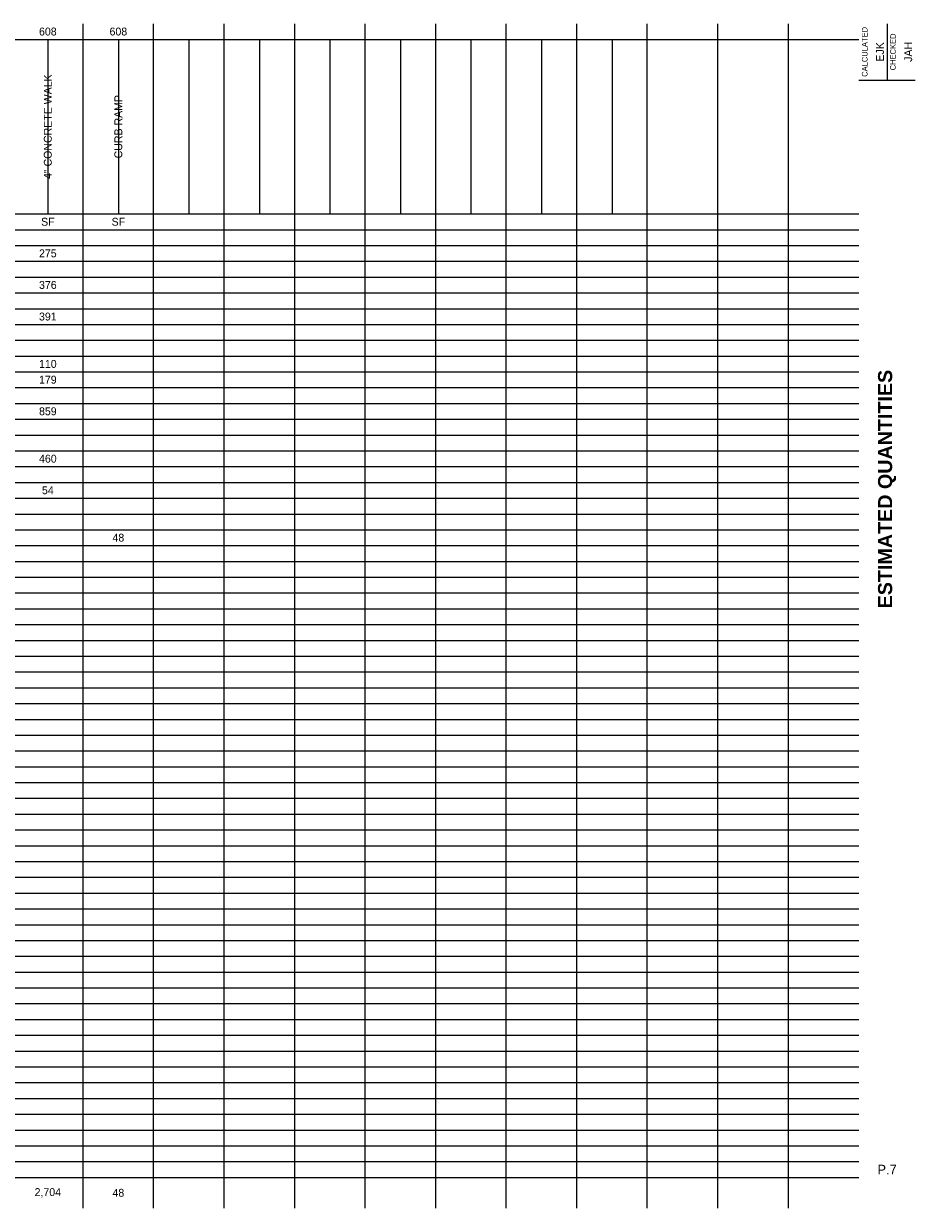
# Paper-space layout 'ESTIMATED QUANTITIES' of a CAD drawing. Header units: feet. Extents: x 2 to 33.5, y 0.5 to 21.5.
# Tile 2 of 2: x 17.7 to 33.5, y 0.5 to 21.5. Entities that reach past the tile are written whole.
import ezdxf
from ezdxf.enums import TextEntityAlignment as Align

# ---------------------------------------------------------------- set-up
doc = ezdxf.new("R2010")
doc.units = ezdxf.units.FT
doc.header["$MEASUREMENT"] = 0
doc.layers.add('SC_Scratch1', color=7, linetype='Continuous', plot=False)
for name, color, linetype in [('SH_Border', 7, 'Continuous'), ('SH_Data', 7, 'Continuous'), ('SH_Text', 7, 'Continuous')]:
    doc.layers.add(name, color=color, linetype=linetype)
doc.styles.add('Slanted-Normal', font='font31.shx', dxfattribs={"height": 0.14})
doc.styles.get("Standard").update_dxf_attribs({"font": 'arial.ttf'})
doc.styles.add('Straight-Normal', font='font30.shx', dxfattribs={"height": 0.14})
doc.styles.add('Straight-Sub Title', font='font30.shx', dxfattribs={"height": 0.17})

psp = doc.layouts.new('ESTIMATED QUANTITIES')

# ---------------------------------------------------------------- linework, layer by layer
at = {"layer": 'Defpoints', "color": 7, "linetype": 'Continuous'}
for p in [(18.125, 21.36), (19.375, 21.36), (20.625, 21.36), (21.875, 21.36), (23.125, 21.36), (24.375, 21.36), (25.625, 21.36), (26.875, 21.36), (28.125, 21.36), (29.375, 21.36), (30.625, 21.36), (31.875, 21.36), (20.625, 17.708), (21.875, 17.708), (23.125, 17.708), (24.375, 17.708), (25.625, 17.708), (26.875, 17.708), (28.125, 17.708), (29.375, 17.708), (30.625, 17.708), (31.875, 17.708), (18.125, 17.428), (19.375, 17.428), (20.625, 17.148), (21.875, 17.148), (23.125, 17.148), (24.375, 17.148), (25.625, 17.148), (26.875, 17.148), (28.125, 17.148), (29.375, 17.148), (30.625, 17.148), (31.875, 17.148), (18.125, 16.868), (19.375, 16.868), (20.625, 16.588), (21.875, 16.588), (23.125, 16.588), (24.375, 16.588), (25.625, 16.588), (26.875, 16.588), (28.125, 16.588), (29.375, 16.588), (30.625, 16.588), (31.875, 16.588), (18.125, 16.308), (19.375, 16.308), (20.625, 16.028), (21.875, 16.028), (23.125, 16.028), (24.375, 16.028), (25.625, 16.028), (26.875, 16.028), (28.125, 16.028), (29.375, 16.028), (30.625, 16.028), (31.875, 16.028), (18.125, 15.468), (19.375, 15.468), (21.875, 15.468), (23.125, 15.468), (24.375, 15.468), (25.625, 15.468), (26.875, 15.468), (28.125, 15.468), (29.375, 15.468), (30.625, 15.468), (31.875, 15.468), (20.625, 15.188), (21.875, 14.908), (23.125, 14.908), (24.375, 14.908), (25.625, 14.908), (26.875, 14.908), (28.125, 14.908), (29.375, 14.908), (30.625, 14.908), (31.875, 14.908), (18.125, 14.628), (19.375, 14.628), (20.625, 14.628), (21.875, 14.348), (23.125, 14.348), (24.375, 14.348), (25.625, 14.348), (26.875, 14.348), (28.125, 14.348), (29.375, 14.348), (30.625, 14.348), (31.875, 14.348), (20.625, 14.068), (18.125, 13.788), (19.375, 13.788), (21.875, 13.788), (23.125, 13.788), (24.375, 13.788), (25.625, 13.788), (26.875, 13.788), (28.125, 13.788), (29.375, 13.788), (30.625, 13.788), (31.875, 13.788), (20.625, 13.508), (18.125, 13.228), (19.375, 13.228), (21.875, 13.228), (23.125, 13.228), (24.375, 13.228), (25.625, 13.228), (26.875, 13.228), (28.125, 13.228), (29.375, 13.228), (30.625, 13.228), (31.875, 13.228), (20.625, 12.948), (20.625, 12.668), (21.875, 12.668), (23.125, 12.668), (24.375, 12.668), (25.625, 12.668), (26.875, 12.668), (28.125, 12.668), (29.375, 12.668), (30.625, 12.668), (31.875, 12.668), (18.125, 12.388), (18.125, 12.388), (18.125, 12.388), (19.375, 12.388), (19.375, 12.388), (19.375, 12.388), (18.125, 12.108), (19.375, 12.108), (20.625, 12.108), (21.875, 12.108), (23.125, 12.108), (24.375, 12.108), (25.625, 12.108), (26.875, 12.108), (28.125, 12.108), (29.375, 12.108), (30.625, 12.108), (31.875, 12.108), (18.125, 11.548), (19.375, 11.548), (20.625, 11.548), (21.875, 11.548), (23.125, 11.548), (24.375, 11.548), (25.625, 11.548), (26.875, 11.548), (28.125, 11.548), (29.375, 11.548), (30.625, 11.548), (31.875, 11.548), (18.125, 10.988), (19.375, 10.988), (20.625, 10.988), (21.875, 10.988), (23.125, 10.988), (24.375, 10.988), (25.625, 10.988), (26.875, 10.988), (28.125, 10.988), (29.375, 10.988), (30.625, 10.988), (31.875, 10.988), (18.125, 10.428), (19.375, 10.428), (20.625, 10.428), (21.875, 10.428), (23.125, 10.428), (24.375, 10.428), (25.625, 10.428), (26.875, 10.428), (28.125, 10.428), (29.375, 10.428), (30.625, 10.428), (31.875, 10.428), (18.125, 9.868), (19.375, 9.868), (20.625, 9.868), (21.875, 9.868), (23.125, 9.868), (24.375, 9.868), (25.625, 9.868), (26.875, 9.868), (28.125, 9.868), (29.375, 9.868), (30.625, 9.868), (31.875, 9.868), (18.125, 9.308), (19.375, 9.308), (20.625, 9.308), (21.875, 9.308), (23.125, 9.308), (24.375, 9.308), (25.625, 9.308), (26.875, 9.308), (28.125, 9.308), (29.375, 9.308), (30.625, 9.308), (31.875, 9.308), (18.125, 8.748), (19.375, 8.748), (20.625, 8.748), (21.875, 8.748), (23.125, 8.748), (24.375, 8.748), (25.625, 8.748), (26.875, 8.748), (28.125, 8.748), (29.375, 8.748), (30.625, 8.748), (31.875, 8.748), (18.125, 8.188), (19.375, 8.188), (20.625, 8.188), (21.875, 8.188), (23.125, 8.188), (24.375, 8.188), (25.625, 8.188), (26.875, 8.188), (28.125, 8.188), (29.375, 8.188), (30.625, 8.188), (31.875, 8.188), (18.125, 7.628), (19.375, 7.628), (20.625, 7.628), (21.875, 7.628), (23.125, 7.628), (24.375, 7.628), (25.625, 7.628), (26.875, 7.628), (28.125, 7.628), (29.375, 7.628), (30.625, 7.628), (31.875, 7.628), (18.125, 7.068), (19.375, 7.068), (20.625, 7.068), (21.875, 7.068), (23.125, 7.068), (24.375, 7.068), (25.625, 7.068), (26.875, 7.068), (28.125, 7.068), (29.375, 7.068), (30.625, 7.068), (31.875, 7.068), (18.125, 6.508), (19.375, 6.508), (20.625, 6.508), (21.875, 6.508), (23.125, 6.508), (24.375, 6.508), (25.625, 6.508), (26.875, 6.508), (28.125, 6.508), (29.375, 6.508), (30.625, 6.508), (31.875, 6.508), (18.125, 5.948), (19.375, 5.948), (20.625, 5.948), (21.875, 5.948), (23.125, 5.948), (24.375, 5.948), (25.625, 5.948), (26.875, 5.948), (28.125, 5.948), (29.375, 5.948), (30.625, 5.948), (31.875, 5.948), (18.125, 5.388), (19.375, 5.388), (20.625, 5.388), (21.875, 5.388), (23.125, 5.388), (24.375, 5.388), (25.625, 5.388), (26.875, 5.388), (28.125, 5.388), (29.375, 5.388), (30.625, 5.388), (31.875, 5.388), (18.125, 4.828), (19.375, 4.828), (20.625, 4.828), (21.875, 4.828), (23.125, 4.828), (24.375, 4.828), (25.625, 4.828), (26.875, 4.828), (28.125, 4.828), (29.375, 4.828), (30.625, 4.828), (31.875, 4.828), (18.125, 4.268), (19.375, 4.268), (20.625, 4.268), (21.875, 4.268), (23.125, 4.268), (24.375, 4.268), (25.625, 4.268), (26.875, 4.268), (28.125, 4.268), (29.375, 4.268), (30.625, 4.268), (31.875, 4.268), (18.125, 3.708), (19.375, 3.708), (20.625, 3.708), (21.875, 3.708), (23.125, 3.708), (24.375, 3.708), (25.625, 3.708), (26.875, 3.708), (28.125, 3.708), (29.375, 3.708), (30.625, 3.708), (31.875, 3.708), (18.125, 3.148), (19.375, 3.148), (20.625, 3.148), (21.875, 3.148), (23.125, 3.148), (24.375, 3.148), (25.625, 3.148), (26.875, 3.148), (28.125, 3.148), (29.375, 3.148), (30.625, 3.148), (31.875, 3.148), (18.125, 0.774), (19.375, 0.774), (20.625, 0.774), (21.875, 0.774), (23.125, 0.774), (24.375, 0.774), (25.625, 0.774), (26.875, 0.774), (28.125, 0.774), (29.375, 0.774), (30.625, 0.774), (31.875, 0.774)]:
    psp.add_point(p, dxfattribs=at)
at = {"layer": 'Defpoints', "color": 253, "linetype": 'Continuous'}
for p in [(18.125, 17.988), (19.375, 17.988), (20.625, 17.988), (21.875, 17.988), (23.125, 17.988), (24.375, 17.988), (25.625, 17.988), (26.875, 17.988), (28.125, 17.988), (29.375, 17.988), (30.625, 17.988), (31.875, 17.988), (20.625, 17.428), (21.875, 17.428), (23.125, 17.428), (24.375, 17.428), (25.625, 17.428), (26.875, 17.428), (28.125, 17.428), (29.375, 17.428), (30.625, 17.428), (31.875, 17.428), (18.125, 17.148), (19.375, 17.148), (20.625, 16.868), (21.875, 16.868), (23.125, 16.868), (24.375, 16.868), (25.625, 16.868), (26.875, 16.868), (28.125, 16.868), (29.375, 16.868), (30.625, 16.868), (31.875, 16.868), (18.125, 16.588), (19.375, 16.588), (20.625, 16.308), (21.875, 16.308), (23.125, 16.308), (24.375, 16.308), (25.625, 16.308), (26.875, 16.308), (28.125, 16.308), (29.375, 16.308), (30.625, 16.308), (31.875, 16.308), (18.125, 15.748), (19.375, 15.748), (21.875, 15.748), (23.125, 15.748), (24.375, 15.748), (25.625, 15.748), (26.875, 15.748), (28.125, 15.748), (29.375, 15.748), (30.625, 15.748), (31.875, 15.748), (20.625, 15.468), (21.875, 15.188), (23.125, 15.188), (24.375, 15.188), (25.625, 15.188), (26.875, 15.188), (28.125, 15.188), (29.375, 15.188), (30.625, 15.188), (31.875, 15.188), (18.125, 14.908), (19.375, 14.908), (20.625, 14.908), (21.875, 14.628), (23.125, 14.628), (24.375, 14.628), (25.625, 14.628), (26.875, 14.628), (28.125, 14.628), (29.375, 14.628), (30.625, 14.628), (31.875, 14.628), (20.625, 14.348), (18.125, 14.068), (19.375, 14.068), (21.875, 14.068), (23.125, 14.068), (24.375, 14.068), (25.625, 14.068), (26.875, 14.068), (28.125, 14.068), (29.375, 14.068), (30.625, 14.068), (31.875, 14.068), (20.625, 13.788), (18.125, 13.508), (19.375, 13.508), (21.875, 13.508), (23.125, 13.508), (24.375, 13.508), (25.625, 13.508), (26.875, 13.508), (28.125, 13.508), (29.375, 13.508), (30.625, 13.508), (31.875, 13.508), (20.625, 13.228), (18.125, 12.948), (19.375, 12.948), (20.625, 12.948), (21.875, 12.948), (23.125, 12.948), (24.375, 12.948), (25.625, 12.948), (26.875, 12.948), (28.125, 12.948), (29.375, 12.948), (30.625, 12.948), (31.875, 12.948), (18.125, 12.388), (18.125, 12.388), (18.125, 12.388), (19.375, 12.388), (19.375, 12.388), (19.375, 12.388), (20.625, 12.388), (21.875, 12.388), (23.125, 12.388), (24.375, 12.388), (25.625, 12.388), (26.875, 12.388), (28.125, 12.388), (29.375, 12.388), (30.625, 12.388), (31.875, 12.388), (18.125, 11.828), (19.375, 11.828), (20.625, 11.828), (21.875, 11.828), (23.125, 11.828), (24.375, 11.828), (25.625, 11.828), (26.875, 11.828), (28.125, 11.828), (29.375, 11.828), (30.625, 11.828), (31.875, 11.828), (18.125, 11.268), (19.375, 11.268), (20.625, 11.268), (21.875, 11.268), (23.125, 11.268), (24.375, 11.268), (25.625, 11.268), (26.875, 11.268), (28.125, 11.268), (29.375, 11.268), (30.625, 11.268), (31.875, 11.268), (18.125, 10.708), (19.375, 10.708), (20.625, 10.708), (21.875, 10.708), (23.125, 10.708), (24.375, 10.708), (25.625, 10.708), (26.875, 10.708), (28.125, 10.708), (29.375, 10.708), (30.625, 10.708), (31.875, 10.708), (18.125, 10.148), (19.375, 10.148), (20.625, 10.148), (21.875, 10.148), (23.125, 10.148), (24.375, 10.148), (25.625, 10.148), (26.875, 10.148), (28.125, 10.148), (29.375, 10.148), (30.625, 10.148), (31.875, 10.148), (18.125, 9.588), (19.375, 9.588), (20.625, 9.588), (21.875, 9.588), (23.125, 9.588), (24.375, 9.588), (25.625, 9.588), (26.875, 9.588), (28.125, 9.588), (29.375, 9.588), (30.625, 9.588), (31.875, 9.588), (18.125, 9.028), (19.375, 9.028), (20.625, 9.028), (21.875, 9.028), (23.125, 9.028), (24.375, 9.028), (25.625, 9.028), (26.875, 9.028), (28.125, 9.028), (29.375, 9.028), (30.625, 9.028), (31.875, 9.028), (18.125, 8.468), (19.375, 8.468), (20.625, 8.468), (21.875, 8.468), (23.125, 8.468), (24.375, 8.468), (25.625, 8.468), (26.875, 8.468), (28.125, 8.468), (29.375, 8.468), (30.625, 8.468), (31.875, 8.468), (18.125, 7.908), (19.375, 7.908), (20.625, 7.908), (21.875, 7.908), (23.125, 7.908), (24.375, 7.908), (25.625, 7.908), (26.875, 7.908), (28.125, 7.908), (29.375, 7.908), (30.625, 7.908), (31.875, 7.908), (18.125, 7.348), (19.375, 7.348), (20.625, 7.348), (21.875, 7.348), (23.125, 7.348), (24.375, 7.348), (25.625, 7.348), (26.875, 7.348), (28.125, 7.348), (29.375, 7.348), (30.625, 7.348), (31.875, 7.348), (18.125, 6.788), (19.375, 6.788), (20.625, 6.788), (21.875, 6.788), (23.125, 6.788), (24.375, 6.788), (25.625, 6.788), (26.875, 6.788), (28.125, 6.788), (29.375, 6.788), (30.625, 6.788), (31.875, 6.788), (18.125, 6.228), (19.375, 6.228), (20.625, 6.228), (21.875, 6.228), (23.125, 6.228), (24.375, 6.228), (25.625, 6.228), (26.875, 6.228), (28.125, 6.228), (29.375, 6.228), (30.625, 6.228), (31.875, 6.228), (18.125, 5.668), (19.375, 5.668), (20.625, 5.668), (21.875, 5.668), (23.125, 5.668), (24.375, 5.668), (25.625, 5.668), (26.875, 5.668), (28.125, 5.668), (29.375, 5.668), (30.625, 5.668), (31.875, 5.668), (18.125, 5.108), (19.375, 5.108), (20.625, 5.108), (21.875, 5.108), (23.125, 5.108), (24.375, 5.108), (25.625, 5.108), (26.875, 5.108), (28.125, 5.108), (29.375, 5.108), (30.625, 5.108), (31.875, 5.108), (18.125, 4.548), (19.375, 4.548), (20.625, 4.548), (21.875, 4.548), (23.125, 4.548), (24.375, 4.548), (25.625, 4.548), (26.875, 4.548), (28.125, 4.548), (29.375, 4.548), (30.625, 4.548), (31.875, 4.548), (18.125, 3.988), (19.375, 3.988), (20.625, 3.988), (21.875, 3.988), (23.125, 3.988), (24.375, 3.988), (25.625, 3.988), (26.875, 3.988), (28.125, 3.988), (29.375, 3.988), (30.625, 3.988), (31.875, 3.988), (18.125, 3.428), (19.375, 3.428), (20.625, 3.428), (21.875, 3.428), (23.125, 3.428), (24.375, 3.428), (25.625, 3.428), (26.875, 3.428), (28.125, 3.428), (29.375, 3.428), (30.625, 3.428), (31.875, 3.428), (18.125, 2.868), (19.375, 2.868), (20.625, 2.868), (21.875, 2.868), (23.125, 2.868), (24.375, 2.868), (25.625, 2.868), (26.875, 2.868), (28.125, 2.868), (29.375, 2.868), (30.625, 2.868), (31.875, 2.868), (18.125, 2.588), (19.375, 2.588), (20.625, 2.588), (21.875, 2.588), (23.125, 2.588), (24.375, 2.588), (25.625, 2.588), (26.875, 2.588), (28.125, 2.588), (29.375, 2.588), (30.625, 2.588), (31.875, 2.588), (18.125, 2.308), (19.375, 2.308), (20.625, 2.308), (21.875, 2.308), (23.125, 2.308), (24.375, 2.308), (25.625, 2.308), (26.875, 2.308), (28.125, 2.308), (29.375, 2.308), (30.625, 2.308), (31.875, 2.308), (18.125, 2.028), (19.375, 2.028), (20.625, 2.028), (21.875, 2.028), (23.125, 2.028), (24.375, 2.028), (25.625, 2.028), (26.875, 2.028), (28.125, 2.028), (29.375, 2.028), (30.625, 2.028), (31.875, 2.028), (18.125, 1.748), (19.375, 1.748), (20.625, 1.748), (21.875, 1.748), (23.125, 1.748), (24.375, 1.748), (25.625, 1.748), (26.875, 1.748), (28.125, 1.748), (29.375, 1.748), (30.625, 1.748), (31.875, 1.748), (18.125, 1.468), (19.375, 1.468), (20.625, 1.468), (21.875, 1.468), (23.125, 1.468), (24.375, 1.468), (25.625, 1.468), (26.875, 1.468), (28.125, 1.468), (29.375, 1.468), (30.625, 1.468), (31.875, 1.468), (18.125, 1.188), (19.375, 1.188), (20.625, 1.188), (21.875, 1.188), (23.125, 1.188), (24.375, 1.188), (25.625, 1.188), (26.875, 1.188), (28.125, 1.188), (29.375, 1.188), (30.625, 1.188), (31.875, 1.188)]:
    psp.add_point(p, dxfattribs=at)
at = {"layer": 'SC_Scratch1'}
for points in [[(18.125, 21.22), (18.125, 18.128)], [(19.375, 21.22), (19.375, 18.128)], [(20.625, 21.22), (20.625, 18.128)], [(21.875, 21.22), (21.875, 18.128)], [(23.125, 21.22), (23.125, 18.128)], [(24.375, 21.22), (24.375, 18.128)], [(25.625, 21.22), (25.625, 18.128)], [(26.875, 21.22), (26.875, 18.128)], [(28.125, 21.22), (28.125, 18.128)]]:
    psp.add_lwpolyline(points, dxfattribs=at)
at = {"layer": 'SH_Border', "color": 7, "linetype": 'Continuous'}
for p, q in [((33, 21.5), (33, 20.5)), ((32.5, 20.5), (33.5, 20.5))]:
    psp.add_line(p, q, dxfattribs=at)
at = {"layer": 'SH_Data', "color": 7, "linetype": 'Continuous'}
for p, q in [((18.75, 0.5), (18.75, 21.5)), ((20, 0.5), (20, 21.5)), ((21.25, 0.5), (21.25, 21.5)), ((22.5, 0.5), (22.5, 21.5)), ((23.75, 0.5), (23.75, 21.5)), ((25, 0.5), (25, 21.5)), ((26.25, 0.5), (26.25, 21.5)), ((27.5, 0.5), (27.5, 21.5)), ((28.75, 0.5), (28.75, 21.5)), ((30, 0.5), (30, 21.5)), ((31.25, 0.5), (31.25, 21.5)), ((11.25, 21.22), (32.5, 21.22)), ((11.25, 18.128), (32.5, 18.128)), ((2, 17.848), (32.5, 17.848)), ((2, 17.568), (32.5, 17.568)), ((2, 17.288), (32.5, 17.288)), ((2, 17.008), (32.5, 17.008)), ((2, 16.728), (32.5, 16.728)), ((2, 16.448), (32.5, 16.448)), ((2, 16.168), (32.5, 16.168)), ((2, 15.888), (32.5, 15.888)), ((2, 15.608), (32.5, 15.608)), ((2, 15.328), (32.5, 15.328)), ((2, 15.048), (32.5, 15.048)), ((2, 14.768), (32.5, 14.768)), ((2, 14.488), (32.5, 14.488)), ((2, 14.208), (32.5, 14.208)), ((2, 13.928), (32.5, 13.928)), ((2, 13.648), (32.5, 13.648)), ((2, 13.368), (32.5, 13.368)), ((2, 13.088), (32.5, 13.088)), ((2, 12.808), (32.5, 12.808)), ((2, 12.528), (32.5, 12.528)), ((2, 12.248), (32.5, 12.248)), ((2, 11.968), (32.5, 11.968)), ((2, 11.688), (32.5, 11.688)), ((2, 11.408), (32.5, 11.408)), ((2, 11.128), (32.5, 11.128)), ((2, 10.848), (32.5, 10.848)), ((2, 10.568), (32.5, 10.568)), ((2, 10.288), (32.5, 10.288)), ((2, 10.008), (32.5, 10.008)), ((2, 9.728), (32.5, 9.728)), ((2, 9.448), (32.5, 9.448)), ((2, 9.168), (32.5, 9.168)), ((2, 8.888), (32.5, 8.888)), ((2, 8.608), (32.5, 8.608)), ((2, 8.328), (32.5, 8.328)), ((2, 8.048), (32.5, 8.048)), ((2, 7.768), (32.5, 7.768)), ((2, 7.488), (32.5, 7.488)), ((2, 7.208), (32.5, 7.208)), ((2, 6.928), (32.5, 6.928)), ((2, 6.648), (32.5, 6.648)), ((2, 6.368), (32.5, 6.368)), ((2, 6.088), (32.5, 6.088)), ((2, 5.808), (32.5, 5.808)), ((2, 5.528), (32.5, 5.528)), ((2, 5.248), (32.5, 5.248)), ((2, 4.968), (32.5, 4.968)), ((2, 4.688), (32.5, 4.688)), ((2, 4.408), (32.5, 4.408)), ((2, 4.128), (32.5, 4.128)), ((2, 3.848), (32.5, 3.848)), ((2, 3.568), (32.5, 3.568)), ((2, 3.288), (32.5, 3.288)), ((2, 3.008), (32.5, 3.008)), ((2, 2.728), (32.5, 2.728)), ((2, 2.448), (32.5, 2.448)), ((2, 2.168), (32.5, 2.168)), ((2, 1.888), (32.5, 1.888)), ((2, 1.608), (32.5, 1.608)), ((2, 1.328), (32.5, 1.328)), ((2, 1.048), (32.5, 1.048))]:
    psp.add_line(p, q, dxfattribs=at)

# ---------------------------------------------------------------- texts
at = {"layer": 'SH_Text', "linetype": 'Continuous', "style": 'Straight-Sub Title'}
for s, p in [('CALCULATED', (32.553, 21)), ('CHECKED', (33.053, 21))]:
    psp.add_text(s, height=0.1, rotation=90, dxfattribs=at).set_placement(p, align=Align.TOP_CENTER)
at = {"layer": 'SH_Text', "attachment_point": 5}
for s, insert, char_height, width, style in [('608', (18.125, 21.36), 0.14, 0.45917, 'Slanted-Normal'), ('608', (19.375, 21.36), 0.14, 0.45917, 'Slanted-Normal'), ('SF', (18.125, 17.988), 0.14, 0.45917, 'Slanted-Normal'), ('SF', (19.375, 17.988), 0.14, 0.45917, 'Slanted-Normal'), ('275', (18.125, 17.428), 0.14, 0.45917, 'Slanted-Normal'), ('376', (18.125, 16.868), 0.14, 0.45917, 'Slanted-Normal'), ('391', (18.125, 16.308), 0.14, 0.45917, 'Slanted-Normal'), ('110', (18.125, 15.468), 0.14, 0.45917, 'Slanted-Normal'), ('179', (18.125, 15.188), 0.14, 0.45917, 'Slanted-Normal'), ('859', (18.125, 14.628), 0.14, 0.45917, 'Slanted-Normal'), ('460', (18.125, 13.788), 0.14, 0.45917, 'Slanted-Normal'), ('54', (18.125, 13.228), 0.14, 0.45917, 'Slanted-Normal'), ('48', (19.375, 12.388), 0.14, 0.45917, 'Slanted-Normal'), ('P.7', (33, 1.187), 0.17, 0.79768, 'Straight-Sub Title'), ('2,704', (18.125, 0.774), 0.14, 0.45917, 'Slanted-Normal'), ('48', (19.375, 0.774), 0.14, 0.45917, 'Slanted-Normal')]:
    psp.add_mtext(s, dxfattribs=dict(at, insert=insert, char_height=char_height, width=width, style=style))
at = {"layer": 'SH_Text', "char_height": 0.14, "attachment_point": 5, "rotation": 90}
for s, insert, width, style in [('\\pxqc;EJK', (32.875, 21), 0.87194, 'Straight-Normal'), ('\\pxqc;JAH', (33.375, 21), 0.87194, 'Straight-Normal'), ('4" CONCRETE WALK', (18.125, 19.674), 2.93846, 'Slanted-Normal'), ('CURB RAMP', (19.375, 19.674), 2.93846, 'Slanted-Normal')]:
    psp.add_mtext(s, dxfattribs=dict(at, insert=insert, width=width, style=style))
at = {"layer": 'SH_Text', "insert": (33, 13.25), "char_height": 0.25, "width": 6.15215, "attachment_point": 5, "rotation": 90}
psp.add_mtext('\\pxqc;{\\fArial|b1|i0|c0|p34;ESTIMATED QUANTITIES}', dxfattribs=at)

doc.saveas('drawing.dxf')
